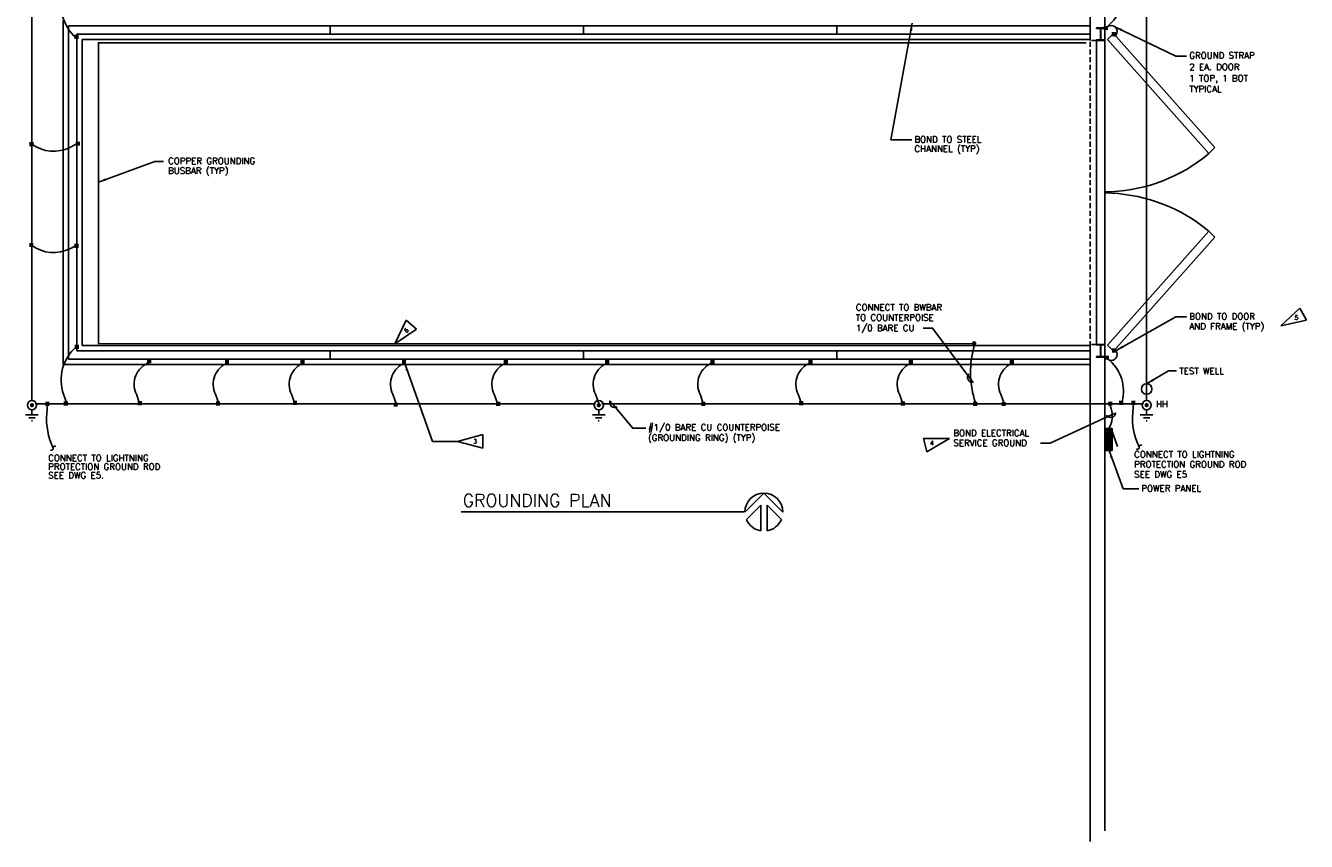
# Model space of a CAD drawing. Header units: inches. Extents: x 942 to 2155, y 2554 to 5198.
# Tile 3 of 4: x 942 to 2155, y 3968 to 4741. Entities that reach past the tile are written whole.
import ezdxf
from ezdxf.enums import TextEntityAlignment as Align

# ---------------------------------------------------------------- set-up
doc = ezdxf.new("R2010")
doc.units = ezdxf.units.IN
doc.header["$MEASUREMENT"] = 0
doc.header["$PDSIZE"] = 1
doc.linetypes.add('CW4', pattern=[0.65625, 0.5, -0.0625, 0.03125, -0.0625])
doc.linetypes.add('DASHED', pattern=[7.275, 4.85, -2.425])
doc.layers.get('0').update_dxf_attribs({"linetype": 'CONTINUOUS'})
doc.layers.get('DEFPOINTS').update_dxf_attribs({"color": 4, "linetype": 'CONTINUOUS'})
for name, color, linetype in [('COM-DIMS', 2, 'CONTINUOUS'), ('COM-TXT-100', 6, 'CONTINUOUS'), ('DOOR', 2, 'CONTINUOUS'), ('POWER', 7, 'CONTINUOUS'), ('S-FLOR-COL', 1, 'CONTINUOUS'), ('S-FLOR-LW20', 1, 'CONTINUOUS'), ('S-FND', 4, 'CONTINUOUS'), ('S-FNDN', 4, 'DASHED'), ('TITLE', 2, 'CONTINUOUS')]:
    doc.layers.add(name, color=color, linetype=linetype)
doc.styles.add('SIMPLEX', font='simplex')
doc.dimstyles.new('DIM', dxfattribs={"dimscale": 48, "dimtxt": 0.125, "dimasz": 0.18, "dimexe": 0.09, "dimexo": 0.0625, "dimgap": 0.05, "dimtad": 0, "dimdec": 0, "dimzin": 0, "dimdsep": 46, "dimlunit": 4, "dimtxsty": 'SIMPLEX', "dimcen": 0.09, "dimadec": 0, "dimazin": 0, "dimtfac": 1, "dimtdec": 0, "dimtofl": 0, "dimtmove": 2, "dimatfit": 3, "dimfxl": 0, "dimfrac": 1, "dimtolj": 1, "dimtzin": 1, "dimarcsym": 0})

# ---------------------------------------------------------------- blocks, each defined once
blk = doc.blocks.new('_NOT04L')
for p, q in [((0, 0), (0.5, 0.135)), ((0, 0), (0.5, -0.135)), ((0.5, -0.135), (0.5, 0.135))]:
    blk.add_line(p, q)
at = {"style": 'SIMPLEX'}
blk.add_attdef('X', text='', height=0.085, dxfattribs=at).set_placement((0.35, 0.001), align=Align.MIDDLE)
blk = doc.blocks.new('_NOT04')
for p, q in [((-0.5, 0.135), (0, 0)), ((-0.5, -0.135), (-0.5, 0.135)), ((-0.5, -0.135), (0, 0))]:
    blk.add_line(p, q)
at = {"style": 'SIMPLEX'}
blk.add_attdef('X', text='', height=0.085, dxfattribs=at).set_placement((-0.361, 0.005), align=Align.MIDDLE)
blk = doc.blocks.new('_PNLS62')
for p, q in [((0, -10.5), (0, 10.5)), ((0, 10.5), (6, 10.5)), ((1, -10.5), (1, 10.5)), ((2, -10.5), (2, 10.5)), ((3, -10.5), (3, 10.5)), ((4, -10.5), (4, 10.5)), ((5, -10.5), (5, 10.5)), ((6, 10.5), (6, -10.5)), ((6, 7.5), (11.1, -6.6)), ((6, -10.5), (0, -10.5))]:
    blk.add_line(p, q)
blk = doc.blocks.new('_BRK')
for p, q in [((0, 0.062), (-0.009, 0.053)), ((-0.009, 0.009), (0.009, -0.009)), ((0.009, -0.053), (0, -0.062))]:
    blk.add_line(p, q)
for centre, start, end in [((0.013, 0.031), 135, 225), ((-0.013, -0.031), 315, 45)]:
    blk.add_arc(centre, 0.0312, start, end)
blk = doc.blocks.new('N_ARROW')
at = {"color": 4}
for p, q in [((-0.147, 0.345), (0.136, 0.062)), ((0, 0.375), (0.375, 0)), ((0.136, 0.062), (-0.37, 0.062)), ((0.136, -0.063), (-0.37, -0.063)), ((0.136, -0.063), (-0.147, -0.345)), ((0.375, 0), (0, -0.375))]:
    blk.add_line(p, q, dxfattribs=at)
for start, end in [(113.0515, 170.4059), (270, 90), (189.5941, 246.9485)]:
    blk.add_arc((0, 0), 0.375, start, end, dxfattribs=at)

msp = doc.modelspace()

# ---------------------------------------------------------------- linework, layer by layer
at = {"layer": 'COM-TXT-100', "linetype": 'Continuous'}
for points in [[(1835.7, 4411.3, 0.701682), (1839.6, 4403.3), (1837.4, 4406.2), (1801.3, 4454.7), (1792.2, 4454.7)], [(1502.5, 4380.2, -0.701682), (1495.6, 4385.8), (1497.9, 4383), (1517.2, 4359.9), (1529.6, 4359.9)], [(1966.1, 4372.2, 0.701682), (1974.7, 4374.3), (1971.4, 4372.8), (1912.6, 4345.6), (1903.5, 4345.6)]]:
    msp.add_lwpolyline(points, format="xyb", dxfattribs=at)
at = {"layer": 'DEFPOINTS', "color": 0, "linetype": 'ByBlock'}
msp.add_point((1964.5, 4425.3), dxfattribs=at)
msp.add_point((1964.5, 4425.3), dxfattribs=at)
at = {"layer": 'DOOR', "linetype": 'Continuous'}
for p, q in [((1966.8, 4728.2), (1972.5, 4733.8)), ((1972.5, 4733.8), (2068.5, 4625.8)), ((1966.8, 4728.2), (2062.8, 4620.2)), ((2062.8, 4620.2), (2068.5, 4625.8)), ((1966.8, 4438.5), (2062.8, 4546.5)), ((1972.5, 4432.8), (2068.5, 4540.8)), ((2062.8, 4546.5), (2068.5, 4540.8)), ((1966.8, 4438.5), (1972.5, 4432.8))]:
    msp.add_line(p, q, dxfattribs=at)
for points in [[(2062.8, 4620.2), (2057.4, 4615.6, -0.160553), (1964.5, 4583.8, -3.724374)], [(2062.8, 4546.5), (2057.4, 4551.1, 0.160553), (1964.5, 4582.8, 3.724374)]]:
    msp.add_lwpolyline(points, format="xyb", dxfattribs=at)
at = {"layer": 'POWER', "linetype": 'CW4'}
for p, q in [((948, 4782), (948, 4386)), ((2004, 4779), (2004, 4386)), ((951, 4383), (1482, 4383)), ((2001, 4383), (1488, 4383))]:
    msp.add_line(p, q, dxfattribs=at)
at = {"layer": 'POWER', "linetype": 'Continuous'}
for p, q in [((942, 4372.7), (954, 4372.7)), ((945, 4369.7), (951, 4369.7)), ((948, 4372.7), (948, 4377.4)), ((1479, 4372.7), (1491, 4372.7)), ((1482, 4369.7), (1488, 4369.7)), ((1485, 4372.7), (1485, 4377.4)), ((1998, 4372.7), (2010, 4372.7)), ((2001, 4369.7), (2007, 4369.7)), ((2004, 4372.7), (2004, 4377.4)), ((947.5, 4366.9), (948.5, 4366.9)), ((1484.5, 4366.9), (1485.5, 4366.9)), ((2003.5, 4366.9), (2004.5, 4366.9))]:
    msp.add_line(p, q, dxfattribs=at)
for points in [[(981, 4783.4), (978, 4774.7, 0.311552), (990, 4729.7, 1.41912)], [(1965, 4738.7), (1971, 4744.7, 0.286796), (1980, 4783.7, -1.402227)], [(990, 4629), (984, 4626, -0.280416), (948, 4629, 12.838454)], [(990, 4533), (984, 4530, -0.280416), (948, 4533, 12.838454)], [(981, 4383.3), (978, 4392, -0.311552), (990, 4437, -1.41912)], [(1841, 4439.1), (1839.6, 4433.6, 0.138947), (1841.6, 4384.9, 0.255154)], [(1050, 4383.3), (1047, 4392, -0.449066), (1059, 4422, -1.423704)], [(1125, 4383.3), (1122, 4392, -0.449066), (1134, 4422, -1.423704)], [(1197, 4383.3), (1194, 4392, -0.449066), (1206, 4422, -1.423704)], [(1293, 4383.3), (1290, 4392, -0.449066), (1302, 4422, -1.423704)], [(1389, 4383.3), (1386, 4392, -0.449066), (1398, 4422, -1.423704)], [(1485, 4383.3), (1482, 4392, -0.449066), (1494, 4422, -1.423704)], [(1584, 4383.3), (1581, 4392, -0.449066), (1593, 4422, -1.423704)], [(1677, 4383.3), (1674, 4392, -0.449066), (1686, 4422, -1.423704)], [(1773, 4383.3), (1770, 4392, -0.449066), (1782, 4422, -1.423704)], [(1869, 4383.3), (1866, 4392, -0.449066), (1878, 4422, -1.423704)], [(1965, 4428), (1971, 4422, -0.286796), (1980, 4383, 1.402227)], [(962.7, 4382.6), (962, 4373.7, 0.131904), (968.1, 4341, 0.170617)], [(1969.6, 4381.2), (1970.4, 4378.5, -0.199788), (1968.5, 4359.8, 1.279752)], [(1991.5, 4383.6), (1990.8, 4374.7, 0.131904), (1996.9, 4341.9, 0.170617)]]:
    msp.add_lwpolyline(points, format="xyb", dxfattribs=at)
for points, const_width in [([(988.3, 4730.8), (992.3, 4730.8)], 4), ([(1963.4, 4739.1), (1967.3, 4739.1)], 4), ([(1971, 4733.4), (1975, 4733.4)], 4), ([(1947, 4725), (1011, 4725), (1011, 4440), (1842, 4440)], 1.5), ([(945.6, 4629.1), (949.6, 4629.1)], 4), ([(989.4, 4629.5), (993.4, 4629.5)], 4), ([(945.4, 4533.5), (949.4, 4533.5)], 4), ([(988.2, 4532.7), (992.2, 4532.7)], 4), ([(988.6, 4437.1), (992.6, 4437.1)], 4), ([(1971.2, 4433.6), (1975.2, 4433.6)], 4), ([(1057.1, 4423.4), (1061.1, 4423.4)], 4), ([(1130.8, 4423.1), (1134.8, 4423.1)], 4), ([(1202.3, 4422.8), (1206.3, 4422.8)], 4), ([(1298.5, 4423.4), (1302.5, 4423.4)], 4), ([(1394.9, 4422.7), (1398.9, 4422.7)], 4), ([(1490.9, 4423), (1494.9, 4423)], 4), ([(1590.7, 4422.9), (1594.7, 4422.9)], 4), ([(1683.6, 4423.2), (1687.6, 4423.2)], 4), ([(1778.7, 4423.1), (1782.7, 4423.1)], 4), ([(1874.3, 4423.2), (1878.3, 4423.2)], 4), ([(1964.2, 4426.7), (1968.2, 4426.7)], 4), ([(960.6, 4382.9), (964.6, 4382.9)], 4), ([(978.2, 4383.2), (982.2, 4383.2)], 4), ([(1048.2, 4383.6), (1052.2, 4383.6)], 4), ([(1122.3, 4383.2), (1126.3, 4383.2)], 4), ([(1195.2, 4383.9), (1199.2, 4383.9)], 4), ([(1290.6, 4382.2), (1294.6, 4382.2)], 4), ([(1387.7, 4382.9), (1391.7, 4382.9)], 4), ([(1582, 4382.9), (1586, 4382.9)], 4), ([(1674.8, 4383.6), (1678.8, 4383.6)], 4), ([(1771, 4383.2), (1775, 4383.2)], 4), ([(1839.6, 4383), (1843.6, 4383)], 4), ([(1866.6, 4382.8), (1870.6, 4382.8)], 4), ([(1967.4, 4383.1), (1971.4, 4383.1)], 4), ([(1977.8, 4383.9), (1981.8, 4383.9)], 4), ([(1989.4, 4383.9), (1993.4, 4383.9)], 4)]:
    msp.add_lwpolyline(points, dxfattribs=dict(at, const_width=const_width))
at = {"layer": 'POWER', "linetype": 'Continuous', "const_width": 2}
for points in [[(1839.6, 4440.4, 1), (1841.6, 4440.4, 1)], [(947, 4381.7, -1), (949, 4381.7, -1)], [(1484, 4381.7, -1), (1486, 4381.7, -1)], [(2003, 4381.7, -1), (2005, 4381.7, -1)]]:
    msp.add_lwpolyline(points, format="xyb", close=True, dxfattribs=at)
at = {"layer": 'POWER', "linetype": 'Continuous'}
for centre, radius in [((2004, 4397), 5), ((948, 4381.7), 4.36), ((1485, 4381.7), 4.36), ((2004, 4381.7), 4.36)]:
    msp.add_circle(centre, radius, dxfattribs=at)
for centre, start, end in [((1970.4, 4735.8), 304.8232, 161.4761), ((1970.4, 4429.8), 198.5239, 55.1768)]:
    msp.add_arc(centre, 5.68, start, end, dxfattribs=at)
at = {"layer": 'S-FLOR-COL', "linetype": 'Continuous'}
for p, q in [((1956.5, 4727.9), (1956.5, 4438.8)), ((1964.5, 4727.4), (1964.5, 4438.2))]:
    msp.add_line(p, q, dxfattribs=at)
at = {"layer": 'S-FLOR-COL'}
for points in [[(1956.5, 4738.8), (1959.9, 4738.8, -0.414214), (1960.3, 4738.4), (1960.3, 4728.4, -0.414214), (1959.9, 4727.9), (1956.5, 4727.9), (1956.5, 4727.4), (1964.5, 4727.4), (1964.5, 4727.9), (1961.1, 4727.9, -0.414214), (1960.6, 4728.4), (1960.6, 4738.4, -0.414214), (1961.1, 4738.8), (1964.5, 4738.8), (1964.5, 4739.3), (1956.5, 4739.3)], [(1956.5, 4427.8), (1959.9, 4427.8, 0.414214), (1960.3, 4428.3), (1960.3, 4438.3, 0.414214), (1959.9, 4438.8), (1956.5, 4438.8), (1956.5, 4439.3), (1964.5, 4439.3), (1964.5, 4438.8), (1961.1, 4438.8, 0.414214), (1960.6, 4438.3), (1960.6, 4428.3, 0.414214), (1961.1, 4427.8), (1964.5, 4427.8), (1964.5, 4427.3), (1956.5, 4427.3)]]:
    msp.add_lwpolyline(points, format="xyb", close=True, dxfattribs=at)
at = {"layer": 'S-FLOR-LW20', "linetype": 'Continuous'}
for p, q in [((1230.5, 4741.3), (1230.5, 4733.3)), ((1470.5, 4741.3), (1470.5, 4733.3)), ((1710.5, 4741.3), (1710.5, 4733.3)), ((1230.5, 4433.3), (1230.5, 4425.3)), ((1470.5, 4433.3), (1470.5, 4425.3)), ((1710.5, 4433.3), (1710.5, 4425.3))]:
    msp.add_line(p, q, dxfattribs=at)
at = {"layer": 'S-FND', "linetype": 'Continuous'}
msp.add_arc((1958.5, 4739.3), 0.0109, 270, 0, dxfattribs=at)
at = {"layer": 'S-FNDN', "linetype": 'Continuous'}
for p, q in [((1950.5, 4739.3), (1950.5, 5198.3)), ((1964.5, 3978.3), (1964.5, 5188.3)), ((977.5, 4420.3), (977.5, 4746.3)), ((982.5, 4425.3), (982.5, 4741.3)), ((982.5, 4741.3), (1950.5, 4741.3)), ((990.5, 4433.3), (990.5, 4733.3)), ((990.5, 4733.3), (1950.5, 4733.3)), ((1950.5, 4739.3), (1950.5, 4727.4)), ((995.5, 4438.3), (995.5, 4728.3)), ((995.5, 4728.3), (1950.5, 4728.3)), ((990.5, 4433.3), (1950.5, 4433.3)), ((995.5, 4438.3), (1950.5, 4438.3)), ((1950.5, 3968.3), (1950.5, 4439.3)), ((1950.5, 4427.3), (1950.5, 4433.3)), ((977.5, 4420.3), (1950.5, 4420.3)), ((982.5, 4425.3), (1950.5, 4425.3))]:
    msp.add_line(p, q, dxfattribs=at)
at = {"layer": 'S-FNDN', "linetype": 'DASHED'}
for p, q in [((1950.5, 4733.3), (1950.5, 4433.3)), ((1956.5, 4727.4), (1950.5, 4727.4)), ((1956.5, 4439.3), (1950.5, 4439.3))]:
    msp.add_line(p, q, dxfattribs=at)
at = {"layer": 'TITLE', "linetype": 'Continuous'}
msp.add_line((1354.6, 4280.7), (1622.5, 4280.7), dxfattribs=at)

# ---------------------------------------------------------------- block references
at = {"layer": 'COM-DIMS', "linetype": 'Continuous'}
ref = msp.add_blockref('_NOT04L', (2131.1, 4456.8), dxfattribs=dict(at, xscale=48, yscale=48, zscale=48, rotation=27.95583320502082))
ref.add_attrib('X', '5', dxfattribs={"layer": '0', "height": 4.08, "style": 'SIMPLEX'}).set_placement((2145.9, 4464.7), align=Align.MIDDLE)
at = {"layer": 'COM-TXT-100', "linetype": 'Continuous', "xscale": 48, "yscale": 48, "zscale": 48, "rotation": 49.07495705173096}
msp.add_blockref('_NOT04L', (1291.7, 4439.8), dxfattribs=at).add_auto_attribs({'X': '6'})
at = {"layer": 'COM-TXT-100', "linetype": 'Continuous'}
ref = msp.add_blockref('_NOT04', (1817.4, 4350), dxfattribs=dict(at, xscale=48, yscale=48, zscale=48, rotation=15.00408646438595))
ref.add_attrib('X', '4', dxfattribs={"layer": '0', "height": 4.08, "style": 'SIMPLEX'}).set_placement((1800.6, 4345.8), align=Align.MIDDLE)
at = {"layer": 'COM-TXT-100', "linetype": 'Continuous', "xscale": 48, "yscale": 48, "zscale": 48}
msp.add_blockref('_NOT04L', (1351.1, 4347.4), dxfattribs=at).add_auto_attribs({'X': '3'})
at = {"layer": 'POWER', "linetype": 'Continuous'}
msp.add_blockref('_PNLS62', (1965.4, 4349.2), dxfattribs=at)
at = {"layer": 'POWER', "linetype": 'Continuous', "xscale": 48, "yscale": 48, "zscale": 48, "rotation": 304.7741633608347}
for p in [(1996.9, 4341.9), (968.1, 4341)]:
    msp.add_blockref('_BRK', p, dxfattribs=at)
at = {"layer": 'TITLE', "linetype": 'Continuous', "xscale": 48, "yscale": 48, "zscale": 48, "rotation": 90}
msp.add_blockref('N_ARROW', (1641.4, 4280.4), dxfattribs=at)

# ---------------------------------------------------------------- texts
at = {"layer": 'COM-DIMS', "linetype": 'Continuous', "style": 'SIMPLEX'}
for s, p in [('GROUND STRAP', (2044.4, 4710.1)), ('2 EA. DOOR', (2044.4, 4699.3)), ('TYPICAL', (2044.4, 4678.4)), ('1 TOP, 1 BOT', (2044.4, 4688.6)), ('BOND TO STEEL', (1784, 4630.5)), ('CHANNEL (TYP)', (1784, 4621.7)), ('COPPER GROUNDING', (1077, 4610.2)), ('BUSBAR (TYP)', (1077, 4601)), ('BOND TO DOOR', (2044.4, 4462.9)), ('AND FRAME (TYP)', (2044.4, 4453.5)), ('TEST WELL', (2035, 4411)), ('HH', (2012.8, 4379.7)), ('CONNECT TO LIGHTNING', (963.4, 4328.7)), ('CONNECT TO LIGHTNING', (1992.2, 4332.1)), ('PROTECTION GROUND ROD', (963.4, 4320.4)), ('PROTECTION GROUND ROD', (1992.2, 4322.6)), ('SEE DWG E5.', (963.4, 4312.2)), ('SEE DWG E5', (1992.2, 4313.1)), ('POWER PANEL', (1999, 4299.8))]:
    msp.add_text(s, height=6, dxfattribs=at).set_placement(p)
at = {"layer": 'COM-TXT-100', "linetype": 'Continuous', "style": 'SIMPLEX'}
for s, p in [('CONNECT TO BWBAR', (1728.5, 4471.4)), ('TO COUNTERPOISE', (1728.5, 4461.8)), ('1/0 BARE CU', (1728.5, 4451.9)), ('#1/0 BARE CU COUNTERPOISE', (1531.6, 4357.7)), ('BOND ELECTRICAL', (1820.9, 4352.3)), ('(GROUNDING RING) (TYP)', (1531.6, 4347.9)), ('SERVICE GROUND', (1820.9, 4343))]:
    msp.add_text(s, height=6, dxfattribs=at).set_placement(p)
at = {"layer": 'TITLE', "linetype": 'Continuous', "style": 'SIMPLEX'}
msp.add_text('GROUNDING PLAN', height=12, dxfattribs=at).set_placement((1356.1, 4285.5))

# ---------------------------------------------------------------- leaders
at = {"layer": 'COM-DIMS', "linetype": 'Continuous'}
for points in [[(1782, 4743.7), (1761.8, 4633.2), (1781.6, 4633.2)], [(1973.8, 4740.4), (2031.7, 4712.5), (2041.8, 4712.5)], [(1011, 4593.1), (1064.5, 4612.6), (1072.7, 4612.6)], [(1975.2, 4433.6), (2031.7, 4465.3), (2041.8, 4465.3)], [(2004, 4402), (2024.8, 4414.2), (2032.2, 4414.2)], [(1968.4, 4338.7), (1981.7, 4302.3), (1996.5, 4302.3)]]:
    msp.add_leader(points, dimstyle='DIM', override={"dimscale": 40, "dimgap": 0.05, "dimtad": 0}, dxfattribs=at)
at = {"layer": 'COM-TXT-100', "linetype": 'Continuous'}
msp.add_leader([(1301.1, 4421.2), (1327.5, 4347.4), (1351.1, 4347.4)], dimstyle='DIM', override={"dimscale": 40, "dimgap": 0.05, "dimtad": 0}, dxfattribs=at)

doc.saveas('drawing.dxf')
